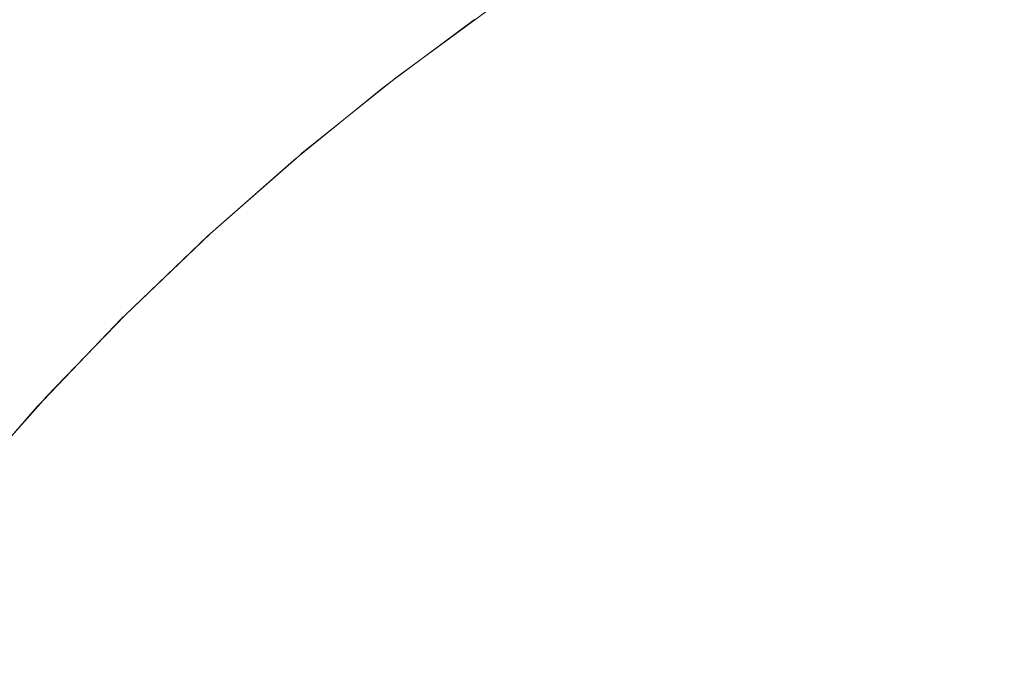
# Model space of a CAD drawing. Header units: centimetres. Extents: x -25.9 to 27.4, y -28.2 to -26.4.
# Tile 147 of 199: x 9.4971 to 9.5322, y -26.4017 to -26.3786. Entities that reach past the tile are written whole.
import ezdxf

# ---------------------------------------------------------------- set-up
doc = ezdxf.new("R2010")
doc.units = ezdxf.units.CM
doc.header["$LTSCALE"] = 2.54
doc.layers.add('Lucido design-1', color=7, linetype='Continuous')

# ---------------------------------------------------------------- blocks, each defined once
blk = doc.blocks.new('Gruppo-4-1')
at = {"color": 7, "linetype": 'Continuous', "lineweight": 9}
for points, invisible_edges in [([(9.528454, -26.377428, 539.783506), (9.532097, -26.375632, 539.783506), (9.532765, -26.377064, 539.77971), (9.529184, -26.37883, 539.77971)], 15), ([(9.514288, -26.378381, 539.811541), (9.517903, -26.375966, 539.811541), (9.518137, -26.376334, 539.807427), (9.514539, -26.378738, 539.807427)], 15), ([(9.514539, -26.378738, 539.807427), (9.518137, -26.376334, 539.807427), (9.518463, -26.376845, 539.803337), (9.514886, -26.379235, 539.803337)], 15), ([(9.519383, -26.378289, 539.795262), (9.522997, -26.376097, 539.795262), (9.523549, -26.377052, 539.791289), (9.519976, -26.37922, 539.791289)], 15), ([(9.524181, -26.378148, 539.787368), (9.527797, -26.376165, 539.787368), (9.528454, -26.377428, 539.783506), (9.524893, -26.379382, 539.783506)], 15), ([(9.514886, -26.379235, 539.803337), (9.518463, -26.376845, 539.803337), (9.518878, -26.377497, 539.79928), (9.51533, -26.379868, 539.79928)], 15), ([(9.519976, -26.37922, 539.791289), (9.523549, -26.377052, 539.791289), (9.524181, -26.378148, 539.787368), (9.520656, -26.380287, 539.787368)], 15), ([(9.529184, -26.37883, 539.77971), (9.532765, -26.377064, 539.77971), (9.533498, -26.378636, 539.775984), (9.529985, -26.380368, 539.775984)], 15), ([(9.524893, -26.379382, 539.783506), (9.528454, -26.377428, 539.783506), (9.529184, -26.37883, 539.77971), (9.525684, -26.38075, 539.77971)], 15), ([(9.51533, -26.379868, 539.79928), (9.518878, -26.377497, 539.79928), (9.519383, -26.378289, 539.795262), (9.515869, -26.380638, 539.795262)], 15), ([(9.514135, -26.378163, 539.815674), (9.51062, -26.38074, 539.815674), (9.510562, -26.380665, 539.820033), (9.513722, -26.378348, 539.820033)], 11), ([(9.51062, -26.38074, 539.815674), (9.514135, -26.378163, 539.815674), (9.514288, -26.378381, 539.811541), (9.510782, -26.380951, 539.811541)], 15), ([(9.520656, -26.380287, 539.787368), (9.524181, -26.378148, 539.787368), (9.524893, -26.379382, 539.783506), (9.521421, -26.381489, 539.783506)], 15), ([(-25.828561, -26.378341, 540.477756), (-25.828561, -26.380669, 540.480906), (27.271439, -26.380669, 540.480906), (27.271439, -26.378341, 540.477756)], 10), ([(9.513323, -26.378621, 540.020033), (9.513722, -26.378348, 539.820033), (9.510562, -26.380665, 539.820033)], 9), ([(9.510782, -26.380951, 539.811541), (9.514288, -26.378381, 539.811541), (9.514539, -26.378738, 539.807427), (9.511048, -26.381298, 539.807427)], 15), ([(9.515869, -26.380638, 539.795262), (9.519383, -26.378289, 539.795262), (9.519976, -26.37922, 539.791289), (9.516502, -26.381542, 539.791289)], 15), ([(9.495305, -26.378621, 540.08923), (9.498131, -26.378621, 540.08391), (9.495202, -26.381066, 540.082434), (9.492442, -26.381066, 540.08763)], 15), ([(9.498131, -26.378621, 540.08391), (9.500727, -26.378621, 540.078476), (9.497739, -26.381066, 540.077125), (9.495202, -26.381066, 540.082434)], 15), ([(9.500727, -26.378621, 540.078476), (9.503091, -26.378621, 540.072936), (9.500048, -26.381066, 540.071713), (9.497739, -26.381066, 540.077125)], 15), ([(9.503091, -26.378621, 540.072936), (9.505218, -26.378621, 540.067301), (9.502126, -26.381066, 540.066208), (9.500048, -26.381066, 540.071713)], 15), ([(9.505218, -26.378621, 540.067301), (9.507103, -26.378621, 540.06158), (9.503967, -26.381066, 540.06062), (9.502126, -26.381066, 540.066208)], 15), ([(9.507103, -26.378621, 540.06158), (9.508744, -26.378621, 540.055785), (9.505571, -26.381066, 540.054959), (9.503967, -26.381066, 540.06062)], 15), ([(9.508744, -26.378621, 540.055785), (9.510138, -26.378621, 540.049925), (9.506932, -26.381066, 540.049234), (9.505571, -26.381066, 540.054959)], 15), ([(9.510138, -26.378621, 540.049925), (9.511282, -26.378621, 540.044012), (9.508049, -26.381066, 540.043458), (9.506932, -26.381066, 540.049234)], 15), ([(9.511282, -26.378621, 540.044012), (9.512173, -26.378621, 540.038055), (9.50892, -26.381066, 540.037639), (9.508049, -26.381066, 540.043458)], 15), ([(9.512173, -26.378621, 540.038055), (9.512811, -26.378621, 540.032066), (9.509544, -26.381066, 540.031788), (9.50892, -26.381066, 540.037639)], 15), ([(9.512811, -26.378621, 540.032066), (9.513195, -26.378621, 540.026055), (9.509918, -26.381066, 540.025916), (9.509544, -26.381066, 540.031788)], 15), ([(9.509918, -26.381066, 540.025916), (9.513195, -26.378621, 540.026055), (9.513323, -26.378621, 540.020033), (9.510339, -26.380845, 540.020033)], 11), ([(9.510562, -26.380665, 539.820033), (9.510339, -26.380845, 540.020033), (9.513323, -26.378621, 540.020033)], 9), ([(9.511048, -26.381298, 539.807427), (9.514539, -26.378738, 539.807427), (9.514886, -26.379235, 539.803337), (9.511417, -26.381778, 539.803337)], 15), ([(9.525684, -26.38075, 539.77971), (9.529184, -26.37883, 539.77971), (9.529985, -26.380368, 539.775984), (9.526551, -26.382252, 539.775984)], 15), ([(9.529985, -26.380368, 539.775984), (9.533498, -26.378636, 539.775984), (9.534294, -26.380343, 539.772337), (9.530855, -26.382039, 539.772337)], 15), ([(9.516502, -26.381542, 539.791289), (9.519976, -26.37922, 539.791289), (9.520656, -26.380287, 539.787368), (9.517227, -26.382578, 539.787368)], 15), ([(9.511417, -26.381778, 539.803337), (9.514886, -26.379235, 539.803337), (9.51533, -26.379868, 539.79928), (9.511888, -26.382392, 539.79928)], 15), ([(9.521421, -26.381489, 539.783506), (9.524893, -26.379382, 539.783506), (9.525684, -26.38075, 539.77971), (9.522271, -26.382822, 539.77971)], 15), ([(9.511888, -26.382392, 539.79928), (9.51533, -26.379868, 539.79928), (9.515869, -26.380638, 539.795262), (9.51246, -26.383137, 539.795262)], 15), ([(9.517227, -26.382578, 539.787368), (9.520656, -26.380287, 539.787368), (9.521421, -26.381489, 539.783506), (9.518044, -26.383745, 539.783506)], 15), ([(9.526551, -26.382252, 539.775984), (9.529985, -26.380368, 539.775984), (9.530855, -26.382039, 539.772337), (9.527493, -26.383883, 539.772337)], 15), ([(9.530855, -26.382039, 539.772337), (9.534294, -26.380343, 539.772337), (9.535152, -26.382182, 539.768772), (9.531792, -26.383839, 539.768772)], 15), ([(27.271439, -26.38084, 540.481137), (27.271439, -26.380669, 540.480906), (-25.828561, -26.380669, 540.480906), (-25.828561, -26.38084, 540.481137)], 10), ([(-25.828561, -26.38084, 540.481137), (-25.828561, -26.383398, 540.48431), (27.271439, -26.383398, 540.48431), (27.271439, -26.38084, 540.481137)], 10), ([(9.51062, -26.38074, 539.815674), (9.507221, -26.383468, 539.815674), (9.50716, -26.383396, 539.820033), (9.510338, -26.380845, 539.820033)], 11), ([(9.510043, -26.381066, 540.020033), (9.510338, -26.380845, 539.820033), (9.50716, -26.383396, 539.820033)], 9), ([(9.507221, -26.383468, 539.815674), (9.51062, -26.38074, 539.815674), (9.510782, -26.380951, 539.811541), (9.507392, -26.383672, 539.811541)], 15), ([(9.507392, -26.383672, 539.811541), (9.510782, -26.380951, 539.811541), (9.511048, -26.381298, 539.807427), (9.507673, -26.384007, 539.807427)], 15), ([(9.510339, -26.380845, 540.020033), (9.510043, -26.381066, 540.020033), (9.509918, -26.381066, 540.025916)], 10), ([(9.510043, -26.381066, 540.020033), (9.510339, -26.380845, 540.020033), (9.510338, -26.380845, 539.820033)], 10), ([(9.510338, -26.380845, 539.820033), (9.510562, -26.380665, 539.820033), (9.51062, -26.38074, 539.815674)], 10), ([(9.510562, -26.380665, 539.820033), (9.510338, -26.380845, 539.820033), (9.510339, -26.380845, 540.020033)], 10), ([(9.51246, -26.383137, 539.795262), (9.515869, -26.380638, 539.795262), (9.516502, -26.381542, 539.791289), (9.513132, -26.384013, 539.791289)], 15), ([(9.522271, -26.382822, 539.77971), (9.525684, -26.38075, 539.77971), (9.526551, -26.382252, 539.775984), (9.523202, -26.384284, 539.775984)], 15), ([(9.495202, -26.381066, 540.082434), (9.497739, -26.381066, 540.077125), (9.494847, -26.383641, 540.075817), (9.492368, -26.383641, 540.081005)], 15), ([(9.497739, -26.381066, 540.077125), (9.500048, -26.381066, 540.071713), (9.497103, -26.383641, 540.07053), (9.494847, -26.383641, 540.075817)], 15), ([(9.500048, -26.381066, 540.071713), (9.502126, -26.381066, 540.066208), (9.499133, -26.383641, 540.065151), (9.497103, -26.383641, 540.07053)], 15), ([(9.502126, -26.381066, 540.066208), (9.503967, -26.381066, 540.06062), (9.500933, -26.383641, 540.059691), (9.499133, -26.383641, 540.065151)], 15), ([(9.503967, -26.381066, 540.06062), (9.505571, -26.381066, 540.054959), (9.502499, -26.383641, 540.054159), (9.500933, -26.383641, 540.059691)], 15), ([(9.505571, -26.381066, 540.054959), (9.506932, -26.381066, 540.049234), (9.503829, -26.383641, 540.048566), (9.502499, -26.383641, 540.054159)], 15), ([(9.506932, -26.381066, 540.049234), (9.508049, -26.381066, 540.043458), (9.504921, -26.383641, 540.042921), (9.503829, -26.383641, 540.048566)], 15), ([(9.508049, -26.381066, 540.043458), (9.50892, -26.381066, 540.037639), (9.505772, -26.383641, 540.037235), (9.504921, -26.383641, 540.042921)], 15), ([(9.50892, -26.381066, 540.037639), (9.509544, -26.381066, 540.031788), (9.506381, -26.383641, 540.031519), (9.505772, -26.383641, 540.037235)], 15), ([(9.509544, -26.381066, 540.031788), (9.509918, -26.381066, 540.025916), (9.506747, -26.383641, 540.025781), (9.506381, -26.383641, 540.031519)], 15), ([(9.506747, -26.383641, 540.025781), (9.509918, -26.381066, 540.025916), (9.510043, -26.381066, 540.020033), (9.507061, -26.383485, 540.020033)], 11), ([(9.50716, -26.383396, 539.820033), (9.507061, -26.383485, 540.020033), (9.510043, -26.381066, 540.020033)], 9), ([(9.507673, -26.384007, 539.807427), (9.511048, -26.381298, 539.807427), (9.511417, -26.381778, 539.803337), (9.508062, -26.384471, 539.803337)], 15), ([(9.513132, -26.384013, 539.791289), (9.516502, -26.381542, 539.791289), (9.517227, -26.382578, 539.787368), (9.513902, -26.385017, 539.787368)], 15), ([(9.518044, -26.383745, 539.783506), (9.521421, -26.381489, 539.783506), (9.522271, -26.382822, 539.77971), (9.518951, -26.38504, 539.77971)], 15), ([(9.508062, -26.384471, 539.803337), (9.511417, -26.381778, 539.803337), (9.511888, -26.382392, 539.79928), (9.508559, -26.385063, 539.79928)], 15), ([(9.523202, -26.384284, 539.775984), (9.526551, -26.382252, 539.775984), (9.527493, -26.383883, 539.772337), (9.524214, -26.385873, 539.772337)], 15), ([(9.527493, -26.383883, 539.772337), (9.530855, -26.382039, 539.772337), (9.531792, -26.383839, 539.768772), (9.528507, -26.385641, 539.768772)], 15), ([(9.531792, -26.383839, 539.768772), (9.535152, -26.382182, 539.768772), (9.53607, -26.384151, 539.765297), (9.532795, -26.385766, 539.765297)], 15), ([(9.508559, -26.385063, 539.79928), (9.511888, -26.382392, 539.79928), (9.51246, -26.383137, 539.795262), (9.509163, -26.385783, 539.795262)], 15), ([(9.513902, -26.385017, 539.787368), (9.517227, -26.382578, 539.787368), (9.518044, -26.383745, 539.783506), (9.514769, -26.386147, 539.783506)], 15), ([(9.518951, -26.38504, 539.77971), (9.522271, -26.382822, 539.77971), (9.523202, -26.384284, 539.775984), (9.519945, -26.38646, 539.775984)], 15), ([(27.271439, -26.383481, 540.484414), (27.271439, -26.383398, 540.48431), (-25.828561, -26.383398, 540.48431), (-25.828561, -26.383481, 540.484414)], 10), ([(9.50706, -26.383483, 539.820033), (9.50716, -26.383396, 539.820033), (9.507221, -26.383468, 539.815674)], 10), ([(9.50716, -26.383396, 539.820033), (9.50706, -26.383483, 539.820033), (9.507061, -26.383485, 540.020033)], 10), ([(9.509163, -26.385783, 539.795262), (9.51246, -26.383137, 539.795262), (9.513132, -26.384013, 539.791289), (9.509873, -26.386628, 539.791289)], 15), ([(27.271439, -26.386261, 540.48758), (27.271439, -26.383481, 540.484414), (-25.828561, -26.383481, 540.484414), (-25.828561, -26.386261, 540.48758)], 10), ([(9.494847, -26.383641, 540.075817), (9.497103, -26.383641, 540.07053), (9.49426, -26.38634, 540.069387), (9.492055, -26.38634, 540.074556)], 15), ([(9.497103, -26.383641, 540.07053), (9.499133, -26.383641, 540.065151), (9.496244, -26.38634, 540.06413), (9.49426, -26.38634, 540.069387)], 15), ([(9.499133, -26.383641, 540.065151), (9.500933, -26.383641, 540.059691), (9.498003, -26.38634, 540.058793), (9.496244, -26.38634, 540.06413)], 15), ([(9.500933, -26.383641, 540.059691), (9.502499, -26.383641, 540.054159), (9.499534, -26.38634, 540.053387), (9.498003, -26.38634, 540.058793)], 15), ([(9.502499, -26.383641, 540.054159), (9.503829, -26.383641, 540.048566), (9.500835, -26.38634, 540.04792), (9.499534, -26.38634, 540.053387)], 15), ([(9.503829, -26.383641, 540.048566), (9.504921, -26.383641, 540.042921), (9.501902, -26.38634, 540.042404), (9.500835, -26.38634, 540.04792)], 15), ([(9.504921, -26.383641, 540.042921), (9.505772, -26.383641, 540.037235), (9.502733, -26.38634, 540.036846), (9.501902, -26.38634, 540.042404)], 15), ([(9.505772, -26.383641, 540.037235), (9.506381, -26.383641, 540.031519), (9.503329, -26.38634, 540.031259), (9.502733, -26.38634, 540.036846)], 15), ([(9.506381, -26.383641, 540.031519), (9.506747, -26.383641, 540.025781), (9.503686, -26.38634, 540.025651), (9.503329, -26.38634, 540.031259)], 15), ([(9.503686, -26.38634, 540.025651), (9.506747, -26.383641, 540.025781), (9.506869, -26.383641, 540.020033), (9.503893, -26.386263, 540.020033)], 11), ([(9.503892, -26.386261, 539.820033), (9.50706, -26.383483, 539.820033), (9.507221, -26.383468, 539.815674), (9.503944, -26.386342, 539.815674)], 14), ([(9.50706, -26.383483, 539.820033), (9.503892, -26.386261, 539.820033), (9.503893, -26.386263, 540.020033), (9.506869, -26.383641, 540.020033)], 10), ([(9.503944, -26.386342, 539.815674), (9.507221, -26.383468, 539.815674), (9.507392, -26.383672, 539.811541), (9.504124, -26.386539, 539.811541)], 15), ([(9.504124, -26.386539, 539.811541), (9.507392, -26.383672, 539.811541), (9.507673, -26.384007, 539.807427), (9.504419, -26.38686, 539.807427)], 15), ([(9.507061, -26.383485, 540.020033), (9.506869, -26.383641, 540.020033), (9.506747, -26.383641, 540.025781)], 10), ([(9.506869, -26.383641, 540.020033), (9.507061, -26.383485, 540.020033), (9.50706, -26.383483, 539.820033)], 10), ([(9.514769, -26.386147, 539.783506), (9.518044, -26.383745, 539.783506), (9.518951, -26.38504, 539.77971), (9.515731, -26.387401, 539.77971)], 15), ([(9.504419, -26.38686, 539.807427), (9.507673, -26.384007, 539.807427), (9.508062, -26.384471, 539.803337), (9.504828, -26.387307, 539.803337)], 15), ([(9.509873, -26.386628, 539.791289), (9.513132, -26.384013, 539.791289), (9.513902, -26.385017, 539.787368), (9.510686, -26.387598, 539.787368)], 15), ([(9.524214, -26.385873, 539.772337), (9.527493, -26.383883, 539.772337), (9.528507, -26.385641, 539.768772), (9.525305, -26.387585, 539.768772)], 15), ([(9.528507, -26.385641, 539.768772), (9.531792, -26.383839, 539.768772), (9.532795, -26.385766, 539.765297), (9.529594, -26.387523, 539.765297)], 15), ([(9.504828, -26.387307, 539.803337), (9.508062, -26.384471, 539.803337), (9.508559, -26.385063, 539.79928), (9.50535, -26.387877, 539.79928)], 15), ([(9.519945, -26.38646, 539.775984), (9.523202, -26.384284, 539.775984), (9.524214, -26.385873, 539.772337), (9.521026, -26.388003, 539.772337)], 15), ([(9.50535, -26.387877, 539.79928), (9.508559, -26.385063, 539.79928), (9.509163, -26.385783, 539.795262), (9.505985, -26.38857, 539.795262)], 15), ([(9.510686, -26.387598, 539.787368), (9.513902, -26.385017, 539.787368), (9.514769, -26.386147, 539.783506), (9.511601, -26.388689, 539.783506)], 15), ([(9.515731, -26.387401, 539.77971), (9.518951, -26.38504, 539.77971), (9.519945, -26.38646, 539.775984), (9.516787, -26.388776, 539.775984)], 15), ([(9.505985, -26.38857, 539.795262), (9.509163, -26.385783, 539.795262), (9.509873, -26.386628, 539.791289), (9.506731, -26.389384, 539.791289)], 15), ([(9.521026, -26.388003, 539.772337), (9.524214, -26.385873, 539.772337), (9.525305, -26.387585, 539.768772), (9.52219, -26.389666, 539.768772)], 15), ([(9.525305, -26.387585, 539.768772), (9.528507, -26.385641, 539.768772), (9.529594, -26.387523, 539.765297), (9.526472, -26.389417, 539.765297)], 15), ([(9.529594, -26.387523, 539.765297), (9.532795, -26.385766, 539.765297), (9.533862, -26.387816, 539.761917), (9.530749, -26.389524, 539.761917)], 15), ([(9.511601, -26.388689, 539.783506), (9.514769, -26.386147, 539.783506), (9.515731, -26.387401, 539.77971), (9.512617, -26.3899, 539.77971)], 15), ([(27.271439, -26.389175, 540.49063), (27.271439, -26.386273, 540.487592), (-25.828561, -26.386273, 540.487592), (-25.828561, -26.389175, 540.49063)], 10), ([(9.496244, -26.38634, 540.06413), (9.498003, -26.38634, 540.058793), (9.495185, -26.38916, 540.05793), (9.493465, -26.38916, 540.063148)], 15), ([(9.498003, -26.38634, 540.058793), (9.499534, -26.38634, 540.053387), (9.496682, -26.38916, 540.052644), (9.495185, -26.38916, 540.05793)], 15), ([(9.499534, -26.38634, 540.053387), (9.500835, -26.38634, 540.04792), (9.497953, -26.38916, 540.047299), (9.496682, -26.38916, 540.052644)], 15), ([(9.500835, -26.38634, 540.04792), (9.501902, -26.38634, 540.042404), (9.498996, -26.38916, 540.041905), (9.497953, -26.38916, 540.047299)], 15), ([(9.501902, -26.38634, 540.042404), (9.502733, -26.38634, 540.036846), (9.499809, -26.38916, 540.036472), (9.498996, -26.38916, 540.041905)], 15), ([(9.502733, -26.38634, 540.036846), (9.503329, -26.38634, 540.031259), (9.500391, -26.38916, 540.031009), (9.499809, -26.38916, 540.036472)], 15), ([(9.503329, -26.38634, 540.031259), (9.503686, -26.38634, 540.025651), (9.500741, -26.38916, 540.025526), (9.500391, -26.38916, 540.031009)], 15), ([(9.503686, -26.38634, 540.025651), (9.503806, -26.38634, 540.020033), (9.500858, -26.38916, 540.020033), (9.500741, -26.38916, 540.025526)], 13), ([(9.500845, -26.389178, 539.820033), (9.50388, -26.386272, 539.820033), (9.503944, -26.386342, 539.815674), (9.500795, -26.389357, 539.815674)], 14), ([(9.500795, -26.389357, 539.815674), (9.503944, -26.386342, 539.815674), (9.504124, -26.386539, 539.811541), (9.500983, -26.389545, 539.811541)], 15), ([(9.50388, -26.386272, 539.820033), (9.500843, -26.389175, 540.020033), (9.500858, -26.38916, 540.020033), (9.503806, -26.38634, 540.020033)], 9), ([(9.50388, -26.386272, 539.820033), (9.500845, -26.389178, 539.820033), (9.500843, -26.389175, 540.020033)], 10), ([(9.500983, -26.389545, 539.811541), (9.504124, -26.386539, 539.811541), (9.504419, -26.38686, 539.807427), (9.501292, -26.389853, 539.807427)], 15), ([(9.503893, -26.386263, 540.020033), (9.503806, -26.38634, 540.020033), (9.503686, -26.38634, 540.025651)], 10), ([(9.503806, -26.38634, 540.020033), (9.503893, -26.386263, 540.020033), (9.503892, -26.386261, 539.820033), (9.50388, -26.386272, 539.820033)], 10), ([(9.503944, -26.386342, 539.815674), (9.50388, -26.386272, 539.820033), (9.503892, -26.386261, 539.820033)], 9), ([(9.516787, -26.388776, 539.775984), (9.519945, -26.38646, 539.775984), (9.521026, -26.388003, 539.772337), (9.517933, -26.390271, 539.772337)], 15), ([(9.501292, -26.389853, 539.807427), (9.504419, -26.38686, 539.807427), (9.504828, -26.387307, 539.803337), (9.50172, -26.390282, 539.803337)], 15), ([(9.506731, -26.389384, 539.791289), (9.509873, -26.386628, 539.791289), (9.510686, -26.387598, 539.787368), (9.507586, -26.390317, 539.787368)], 15), ([(9.50172, -26.390282, 539.803337), (9.504828, -26.387307, 539.803337), (9.50535, -26.387877, 539.79928), (9.502267, -26.390829, 539.79928)], 15), ([(9.507586, -26.390317, 539.787368), (9.510686, -26.387598, 539.787368), (9.511601, -26.388689, 539.783506), (9.508548, -26.391367, 539.783506)], 15), ([(9.512617, -26.3899, 539.77971), (9.515731, -26.387401, 539.77971), (9.516787, -26.388776, 539.775984), (9.513732, -26.391228, 539.775984)], 15), ([(9.52219, -26.389666, 539.768772), (9.525305, -26.387585, 539.768772), (9.526472, -26.389417, 539.765297), (9.523436, -26.391445, 539.765297)], 15), ([(9.526472, -26.389417, 539.765297), (9.529594, -26.387523, 539.765297), (9.530749, -26.389524, 539.761917), (9.527714, -26.391366, 539.761917)], 15), ([(9.502267, -26.390829, 539.79928), (9.50535, -26.387877, 539.79928), (9.505985, -26.38857, 539.795262), (9.502932, -26.391493, 539.795262)], 15), ([(9.517933, -26.390271, 539.772337), (9.521026, -26.388003, 539.772337), (9.52219, -26.389666, 539.768772), (9.519169, -26.391881, 539.768772)], 15), ([(9.530749, -26.389524, 539.761917), (9.533862, -26.387816, 539.761917), (9.534991, -26.389985, 539.758638), (9.531972, -26.391641, 539.758638)], 15), ([(9.502932, -26.391493, 539.795262), (9.505985, -26.38857, 539.795262), (9.506731, -26.389384, 539.791289), (9.503712, -26.392274, 539.791289)], 15), ([(9.508548, -26.391367, 539.783506), (9.511601, -26.388689, 539.783506), (9.512617, -26.3899, 539.77971), (9.509616, -26.392532, 539.77971)], 15), ([(9.513732, -26.391228, 539.775984), (9.516787, -26.388776, 539.775984), (9.517933, -26.390271, 539.772337), (9.514943, -26.392671, 539.772337)], 15), ([(-25.828561, -26.389175, 540.49063), (-25.828561, -26.389292, 540.490742), (27.271439, -26.389292, 540.490742), (27.271439, -26.389175, 540.49063)], 10), ([(27.271439, -26.392218, 540.493556), (27.271439, -26.389292, 540.490742), (-25.828561, -26.389292, 540.490742), (-25.828561, -26.392218, 540.493556)], 10), ([(9.496682, -26.38916, 540.052644), (9.497953, -26.38916, 540.047299), (9.495188, -26.392095, 540.046704), (9.493945, -26.392095, 540.051932)], 15), ([(9.497953, -26.38916, 540.047299), (9.498996, -26.38916, 540.041905), (9.496209, -26.392095, 540.041427), (9.495188, -26.392095, 540.046704)], 15), ([(9.498996, -26.38916, 540.041905), (9.499809, -26.38916, 540.036472), (9.497004, -26.392095, 540.036113), (9.496209, -26.392095, 540.041427)], 15), ([(9.499809, -26.38916, 540.036472), (9.500391, -26.38916, 540.031009), (9.497574, -26.392095, 540.030769), (9.497004, -26.392095, 540.036113)], 15), ([(9.500391, -26.38916, 540.031009), (9.500741, -26.38916, 540.025526), (9.497916, -26.392095, 540.025406), (9.497574, -26.392095, 540.030769)], 15), ([(9.49792, -26.392223, 539.820033), (9.500728, -26.389289, 539.820033), (9.500795, -26.389357, 539.815674), (9.497781, -26.392505, 539.815674)], 14), ([(9.497781, -26.392505, 539.815674), (9.500795, -26.389357, 539.815674), (9.500983, -26.389545, 539.811541), (9.497977, -26.392685, 539.811541)], 15), ([(9.500843, -26.389175, 540.020033), (9.49803, -26.392095, 540.020033), (9.497916, -26.392095, 540.025406), (9.500741, -26.38916, 540.025526)], 14), ([(9.500728, -26.389289, 539.820033), (9.497918, -26.39222, 540.020033), (9.49803, -26.392095, 540.020033)], 9), ([(9.500728, -26.389289, 539.820033), (9.49792, -26.392223, 539.820033), (9.497918, -26.39222, 540.020033)], 10), ([(9.49803, -26.392095, 540.020033), (9.500843, -26.389175, 540.020033), (9.500845, -26.389178, 539.820033), (9.500728, -26.389289, 539.820033)], 10), ([(9.500795, -26.389357, 539.815674), (9.500728, -26.389289, 539.820033), (9.500845, -26.389178, 539.820033)], 9), ([(9.500741, -26.38916, 540.025526), (9.500858, -26.38916, 540.020033), (9.500843, -26.389175, 540.020033)], 9), ([(9.503712, -26.392274, 539.791289), (9.506731, -26.389384, 539.791289), (9.507586, -26.390317, 539.787368), (9.504607, -26.393168, 539.787368)], 15), ([(9.523436, -26.391445, 539.765297), (9.526472, -26.389417, 539.765297), (9.527714, -26.391366, 539.761917), (9.524762, -26.393338, 539.761917)], 15), ([(9.497977, -26.392685, 539.811541), (9.500983, -26.389545, 539.811541), (9.501292, -26.389853, 539.807427), (9.498299, -26.39298, 539.807427)], 15), ([(9.519169, -26.391881, 539.768772), (9.52219, -26.389666, 539.768772), (9.523436, -26.391445, 539.765297), (9.520491, -26.393604, 539.765297)], 15), ([(9.527714, -26.391366, 539.761917), (9.530749, -26.389524, 539.761917), (9.531972, -26.391641, 539.758638), (9.529027, -26.393428, 539.758638)], 15), ([(9.498299, -26.39298, 539.807427), (9.501292, -26.389853, 539.807427), (9.50172, -26.390282, 539.803337), (9.498746, -26.393389, 539.803337)], 15), ([(9.509616, -26.392532, 539.77971), (9.512617, -26.3899, 539.77971), (9.513732, -26.391228, 539.775984), (9.510787, -26.39381, 539.775984)], 15), ([(9.531972, -26.391641, 539.758638), (9.534991, -26.389985, 539.758638), (9.53618, -26.392268, 539.755464), (9.533259, -26.393871, 539.755464)], 15), ([(9.498746, -26.393389, 539.803337), (9.50172, -26.390282, 539.803337), (9.502267, -26.390829, 539.79928), (9.499316, -26.393912, 539.79928)], 15), ([(9.504607, -26.393168, 539.787368), (9.507586, -26.390317, 539.787368), (9.508548, -26.391367, 539.783506), (9.505614, -26.394175, 539.783506)], 15), ([(9.514943, -26.392671, 539.772337), (9.517933, -26.390271, 539.772337), (9.519169, -26.391881, 539.768772), (9.516247, -26.394226, 539.768772)], 15), ([(9.499316, -26.393912, 539.79928), (9.502267, -26.390829, 539.79928), (9.502932, -26.391493, 539.795262), (9.500009, -26.394547, 539.795262)], 15), ([(9.500009, -26.394547, 539.795262), (9.502932, -26.391493, 539.795262), (9.503712, -26.392274, 539.791289), (9.500822, -26.395292, 539.791289)], 15), ([(9.505614, -26.394175, 539.783506), (9.508548, -26.391367, 539.783506), (9.509616, -26.392532, 539.77971), (9.506732, -26.395293, 539.77971)], 15), ([(9.510787, -26.39381, 539.775984), (9.513732, -26.391228, 539.775984), (9.514943, -26.392671, 539.772337), (9.51206, -26.395199, 539.772337)], 15), ([(9.520491, -26.393604, 539.765297), (9.523436, -26.391445, 539.765297), (9.524762, -26.393338, 539.761917), (9.521898, -26.395438, 539.761917)], 15), ([(9.524762, -26.393338, 539.761917), (9.527714, -26.391366, 539.761917), (9.529027, -26.393428, 539.758638), (9.526164, -26.395341, 539.758638)], 15), ([(9.516247, -26.394226, 539.768772), (9.519169, -26.391881, 539.768772), (9.520491, -26.393604, 539.765297), (9.517644, -26.39589, 539.765297)], 15), ([(9.529027, -26.393428, 539.758638), (9.531972, -26.391641, 539.758638), (9.533259, -26.393871, 539.755464), (9.530411, -26.395599, 539.755464)], 15), ([(-25.828561, -26.392218, 540.493556), (-25.828561, -26.392445, 540.493757), (27.271439, -26.392445, 540.493757), (27.271439, -26.392218, 540.493556)], 10), ([(9.497004, -26.392095, 540.036113), (9.497574, -26.392095, 540.030769), (9.49488, -26.395139, 540.03054), (9.494323, -26.395139, 540.035769)], 15), ([(9.497574, -26.392095, 540.030769), (9.497916, -26.392095, 540.025406), (9.495215, -26.395139, 540.025291), (9.49488, -26.395139, 540.03054)], 15), ([(9.497918, -26.39222, 540.020033), (9.495326, -26.395139, 540.020033), (9.495215, -26.395139, 540.025291), (9.497916, -26.392095, 540.025406)], 14), ([(9.497711, -26.392441, 539.820033), (9.495326, -26.395139, 540.020033), (9.497918, -26.39222, 540.020033)], 9), ([(9.497918, -26.39222, 540.020033), (9.49792, -26.392223, 539.820033), (9.497711, -26.392441, 539.820033)], 9), ([(9.497781, -26.392505, 539.815674), (9.497711, -26.392441, 539.820033), (9.49792, -26.392223, 539.820033)], 9), ([(9.497916, -26.392095, 540.025406), (9.49803, -26.392095, 540.020033), (9.497918, -26.39222, 540.020033)], 9), ([(27.271439, -26.395386, 540.496355), (27.271439, -26.392445, 540.493757), (-25.828561, -26.392445, 540.493757), (-25.828561, -26.395386, 540.496355)], 10), ([(9.495123, -26.395391, 539.820033), (9.497711, -26.392441, 539.820033), (9.497781, -26.392505, 539.815674), (9.494907, -26.395782, 539.815674)], 14), ([(9.494907, -26.395782, 539.815674), (9.497781, -26.392505, 539.815674), (9.497977, -26.392685, 539.811541), (9.495111, -26.395953, 539.811541)], 15), ([(9.497711, -26.392441, 539.820033), (9.495122, -26.395389, 540.020033), (9.495326, -26.395139, 540.020033)], 9), ([(9.497711, -26.392441, 539.820033), (9.495123, -26.395391, 539.820033), (9.495122, -26.395389, 540.020033)], 10), ([(9.500822, -26.395292, 539.791289), (9.503712, -26.392274, 539.791289), (9.504607, -26.393168, 539.787368), (9.501755, -26.396147, 539.787368)], 15), ([(9.506732, -26.395293, 539.77971), (9.509616, -26.392532, 539.77971), (9.510787, -26.39381, 539.775984), (9.507958, -26.396519, 539.775984)], 15), ([(9.495111, -26.395953, 539.811541), (9.497977, -26.392685, 539.811541), (9.498299, -26.39298, 539.807427), (9.495445, -26.396234, 539.807427)], 15), ([(9.51206, -26.395199, 539.772337), (9.514943, -26.392671, 539.772337), (9.516247, -26.394226, 539.768772), (9.513431, -26.396696, 539.768772)], 15), ([(9.495445, -26.396234, 539.807427), (9.498299, -26.39298, 539.807427), (9.498746, -26.393389, 539.803337), (9.495909, -26.396623, 539.803337)], 15), ([(9.501755, -26.396147, 539.787368), (9.504607, -26.393168, 539.787368), (9.505614, -26.394175, 539.783506), (9.502805, -26.397109, 539.783506)], 15), ([(9.495909, -26.396623, 539.803337), (9.498746, -26.393389, 539.803337), (9.499316, -26.393912, 539.79928), (9.496502, -26.397121, 539.79928)], 15), ([(9.517644, -26.39589, 539.765297), (9.520491, -26.393604, 539.765297), (9.521898, -26.395438, 539.761917), (9.519129, -26.39766, 539.761917)], 15), ([(9.521898, -26.395438, 539.761917), (9.524762, -26.393338, 539.761917), (9.526164, -26.395341, 539.758638), (9.523387, -26.397377, 539.758638)], 15), ([(9.526164, -26.395341, 539.758638), (9.529027, -26.393428, 539.758638), (9.530411, -26.395599, 539.755464), (9.527641, -26.39745, 539.755464)], 15), ([(9.496502, -26.397121, 539.79928), (9.499316, -26.393912, 539.79928), (9.500009, -26.394547, 539.795262), (9.497222, -26.397725, 539.795262)], 15), ([(9.507958, -26.396519, 539.775984), (9.510787, -26.39381, 539.775984), (9.51206, -26.395199, 539.772337), (9.509289, -26.397851, 539.772337)], 15), ([(9.530411, -26.395599, 539.755464), (9.533259, -26.393871, 539.755464), (9.534609, -26.396209, 539.7524), (9.531861, -26.397876, 539.7524)], 15), ([(9.502805, -26.397109, 539.783506), (9.505614, -26.394175, 539.783506), (9.506732, -26.395293, 539.77971), (9.503971, -26.398177, 539.77971)], 15), ([(9.513431, -26.396696, 539.768772), (9.516247, -26.394226, 539.768772), (9.517644, -26.39589, 539.765297), (9.514899, -26.398297, 539.765297)], 15), ([(9.497222, -26.397725, 539.795262), (9.500009, -26.394547, 539.795262), (9.500822, -26.395292, 539.791289), (9.498067, -26.398434, 539.791289)], 15), ([(-25.828561, -26.395386, 540.496355), (-25.828561, -26.395726, 540.496631), (27.271439, -26.395726, 540.496631), (27.271439, -26.395386, 540.496355)], 10), ([(9.498067, -26.398434, 539.791289), (9.500822, -26.395292, 539.791289), (9.501755, -26.396147, 539.787368), (9.499036, -26.399247, 539.787368)], 15), ([(9.503971, -26.398177, 539.77971), (9.506732, -26.395293, 539.77971), (9.507958, -26.396519, 539.775984), (9.505249, -26.399348, 539.775984)], 15), ([(9.509289, -26.397851, 539.772337), (9.51206, -26.395199, 539.772337), (9.513431, -26.396696, 539.768772), (9.510725, -26.399286, 539.768772)], 15), ([(9.523387, -26.397377, 539.758638), (9.526164, -26.395341, 539.758638), (9.527641, -26.39745, 539.755464), (9.524954, -26.39942, 539.755464)], 15), ([(27.271439, -26.398655, 540.499007), (27.271439, -26.395726, 540.496631), (-25.828561, -26.395726, 540.496631), (-25.828561, -26.398655, 540.499007)], 10), ([(9.519129, -26.39766, 539.761917), (9.521898, -26.395438, 539.761917), (9.523387, -26.397377, 539.758638), (9.520701, -26.399533, 539.758638)], 15), ([(9.527641, -26.39745, 539.755464), (9.530411, -26.395599, 539.755464), (9.531861, -26.397876, 539.7524), (9.529189, -26.399661, 539.7524)], 15), ([(9.514899, -26.398297, 539.765297), (9.517644, -26.39589, 539.765297), (9.519129, -26.39766, 539.761917), (9.51646, -26.400001, 539.761917)], 15), ([(9.499036, -26.399247, 539.787368), (9.501755, -26.396147, 539.787368), (9.502805, -26.397109, 539.783506), (9.500127, -26.400163, 539.783506)], 15), ([(9.531861, -26.397876, 539.7524), (9.534609, -26.396209, 539.7524), (9.536019, -26.398651, 539.749452), (9.533376, -26.400254, 539.749452)], 15), ([(9.505249, -26.399348, 539.775984), (9.507958, -26.396519, 539.775984), (9.509289, -26.397851, 539.772337), (9.506638, -26.400621, 539.772337)], 15), ([(9.510725, -26.399286, 539.768772), (9.513431, -26.396696, 539.768772), (9.514899, -26.398297, 539.765297), (9.512261, -26.400822, 539.765297)], 15), ([(9.493831, -26.400449, 539.79928), (9.496502, -26.397121, 539.79928), (9.497222, -26.397725, 539.795262), (9.494576, -26.401021, 539.795262)], 15), ([(9.500127, -26.400163, 539.783506), (9.502805, -26.397109, 539.783506), (9.503971, -26.398177, 539.77971), (9.501338, -26.401179, 539.77971)], 15), ([(9.520701, -26.399533, 539.758638), (9.523387, -26.397377, 539.758638), (9.524954, -26.39942, 539.755464), (9.522356, -26.401505, 539.755464)], 15), ([(9.524954, -26.39942, 539.755464), (9.527641, -26.39745, 539.755464), (9.529189, -26.399661, 539.7524), (9.526597, -26.401562, 539.7524)], 15), ([(9.494576, -26.401021, 539.795262), (9.497222, -26.397725, 539.795262), (9.498067, -26.398434, 539.791289), (9.495451, -26.401693, 539.791289)], 15), ([(9.506638, -26.400621, 539.772337), (9.509289, -26.397851, 539.772337), (9.510725, -26.399286, 539.768772), (9.508134, -26.401992, 539.768772)], 15), ([(9.51646, -26.400001, 539.761917), (9.519129, -26.39766, 539.761917), (9.520701, -26.399533, 539.758638), (9.518112, -26.401804, 539.758638)], 15), ([(9.501338, -26.401179, 539.77971), (9.503971, -26.398177, 539.77971), (9.505249, -26.399348, 539.775984), (9.502666, -26.402293, 539.775984)], 15), ([(9.529189, -26.399661, 539.7524), (9.531861, -26.397876, 539.7524), (9.533376, -26.400254, 539.749452), (9.530806, -26.401971, 539.749452)], 15), ([(9.495451, -26.401693, 539.791289), (9.498067, -26.398434, 539.791289), (9.499036, -26.399247, 539.787368), (9.496455, -26.402463, 539.787368)], 15), ([(9.512261, -26.400822, 539.765297), (9.514899, -26.398297, 539.765297), (9.51646, -26.400001, 539.761917), (9.513895, -26.402456, 539.761917)], 15), ([(-25.828561, -26.398655, 540.499007), (-25.828561, -26.399127, 540.499365), (27.271439, -26.399127, 540.499365), (27.271439, -26.398655, 540.499007)], 10), ([(27.271439, -26.40045, 540.500369), (27.271439, -26.399127, 540.499365), (-25.828561, -26.399127, 540.499365), (-25.828561, -26.40045, 540.500369)], 10), ([(9.496455, -26.402463, 539.787368), (9.499036, -26.399247, 539.787368), (9.500127, -26.400163, 539.783506), (9.497585, -26.40333, 539.783506)], 15), ([(9.502666, -26.402293, 539.775984), (9.505249, -26.399348, 539.775984), (9.506638, -26.400621, 539.772337), (9.504109, -26.403504, 539.772337)], 15), ([(9.508134, -26.401992, 539.768772), (9.510725, -26.399286, 539.768772), (9.512261, -26.400822, 539.765297), (9.509736, -26.40346, 539.765297)], 15), ([(9.518112, -26.401804, 539.758638), (9.520701, -26.399533, 539.758638), (9.522356, -26.401505, 539.755464), (9.519851, -26.403702, 539.755464)], 15), ([(9.522356, -26.401505, 539.755464), (9.524954, -26.39942, 539.755464), (9.526597, -26.401562, 539.7524), (9.524091, -26.403573, 539.7524)], 15), ([(9.526597, -26.401562, 539.7524), (9.529189, -26.399661, 539.7524), (9.530806, -26.401971, 539.749452), (9.528314, -26.403799, 539.749452)], 15), ([(9.497585, -26.40333, 539.783506), (9.500127, -26.400163, 539.783506), (9.501338, -26.401179, 539.77971), (9.498839, -26.404293, 539.77971)], 15), ([(9.513895, -26.402456, 539.761917), (9.51646, -26.400001, 539.761917), (9.518112, -26.401804, 539.758638), (9.515624, -26.404185, 539.758638)], 15), ([(9.530806, -26.401971, 539.749452), (9.533376, -26.400254, 539.749452), (9.534953, -26.402729, 539.746625), (9.53249, -26.404375, 539.746625)], 15), ([(-25.828561, -26.40045, 540.500369), (-25.828561, -26.402654, 540.501932), (27.271439, -26.402654, 540.501932), (27.271439, -26.40045, 540.500369)], 10), ([(9.504109, -26.403504, 539.772337), (9.506638, -26.400621, 539.772337), (9.508134, -26.401992, 539.768772), (9.505664, -26.404809, 539.768772)], 15), ([(9.509736, -26.40346, 539.765297), (9.512261, -26.400822, 539.765297), (9.513895, -26.402456, 539.761917), (9.51144, -26.405021, 539.761917)], 15), ([(9.498839, -26.404293, 539.77971), (9.501338, -26.401179, 539.77971), (9.502666, -26.402293, 539.775984), (9.500215, -26.405348, 539.775984)], 15), ([(9.519851, -26.403702, 539.755464), (9.522356, -26.401505, 539.755464), (9.524091, -26.403573, 539.7524), (9.521675, -26.405692, 539.7524)], 15), ([(9.524091, -26.403573, 539.7524), (9.526597, -26.401562, 539.7524), (9.528314, -26.403799, 539.749452), (9.525903, -26.405733, 539.749452)], 15)]:
    blk.add_3dface(points, dxfattribs=dict(at, invisible_edges=invisible_edges))

msp = doc.modelspace()

# ---------------------------------------------------------------- block references
at = {"layer": 'Lucido design-1', "color": 7}
msp.add_blockref('Gruppo-4-1', (0, 0), dxfattribs=at)

doc.saveas('drawing.dxf')
